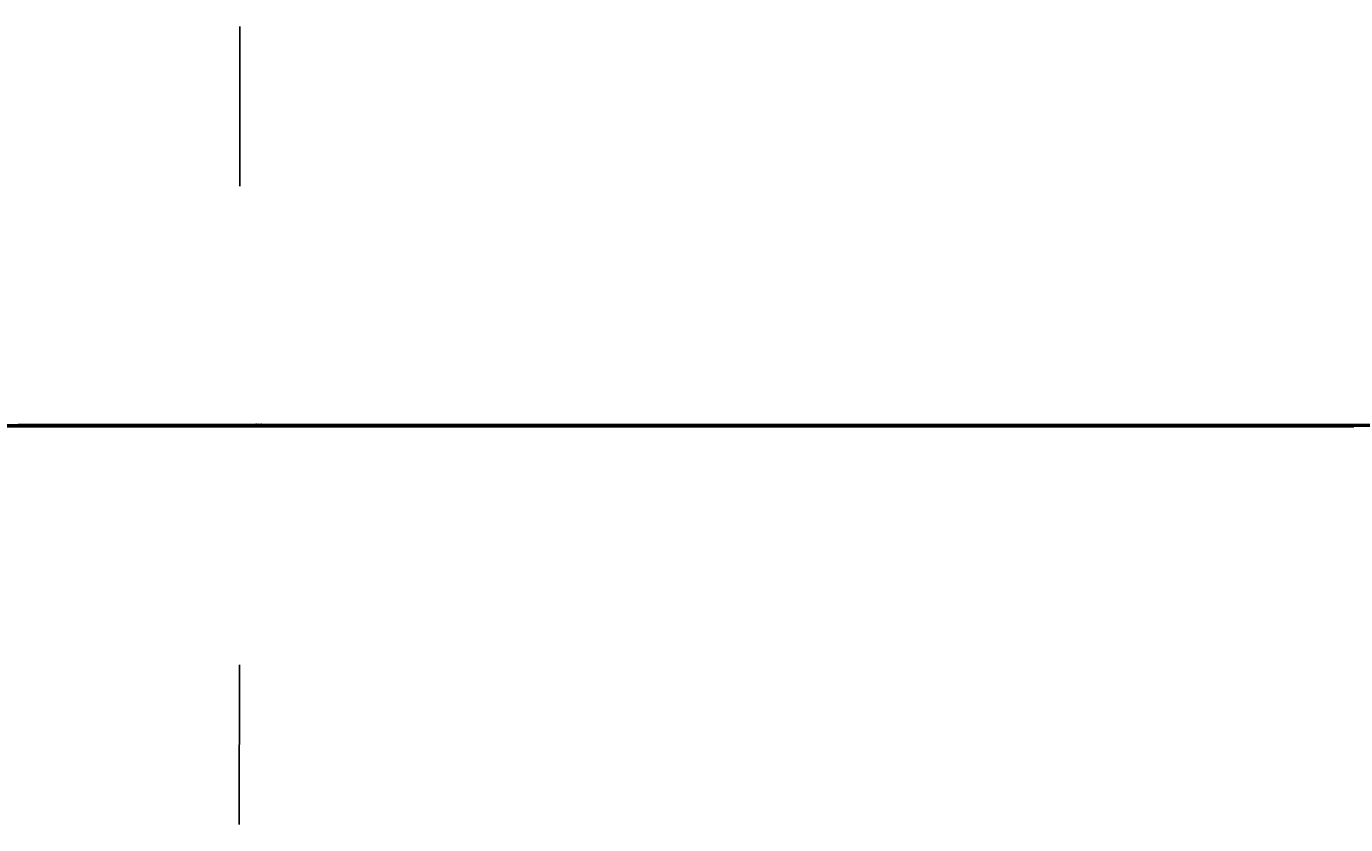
# Model space of a CAD drawing. Header units: millimetres. Extents: x -12354389001 to 271431, y -126469 to 48347.
# Tile 12 of 79: x -12348049302 to -12347772901, y -126123 to 41031. Entities that reach past the tile are written whole.
import ezdxf
from ezdxf.enums import TextEntityAlignment as Align

# ---------------------------------------------------------------- set-up
doc = ezdxf.new("R2010")
doc.units = ezdxf.units.MM
for name, pattern in [('1', [0]), ('12', [3, 1, -1, 0, -1]), ('4', [5, 3, -2]), ('BGS', [10, 0, 10])]:
    doc.linetypes.add(name, pattern=pattern)
doc.layers.get('0').update_dxf_attribs({"lineweight": 9})
doc.layers.add('00 opisy', color=7, linetype='Continuous', lineweight=25)
doc.layers.add('EBUPP', color=7, linetype='1', lineweight=30)
for name, color, linetype in [('EADTD', 7, 'Continuous'), ('EDZPD', 3, '1'), ('SDROK', 7, 'Continuous'), ('SDRPK', 7, '1'), ('SZNPM', 7, 'Continuous'), ('SZOPO', 7, 'BGS'), ('SZZPZ', 102, 'Continuous'), ('UCCOA', 6, 'Continuous'), ('UCCOO', 6, 'Continuous'), ('UCCPA', 6, '1'), ('UCCPOR', 6, '1'), ('UCCTO', 6, 'Continuous'), ('UEEOA', 1, 'Continuous'), ('UEEOO', 1, 'Continuous'), ('UEEPA', 1, '1'), ('UEEPON', 1, '1'), ('UEETO', 1, 'Continuous'), ('UGGPOR', 2, '1'), ('UKKOA', 7, 'Continuous'), ('UKKOO', 1, 'Continuous'), ('UKKPA', 1, '1'), ('UKKPB', 1, '1'), ('UKKTO', 1, 'Continuous'), ('UTTOO', 2, 'Continuous'), ('UTTPO', 1, '1'), ('UTTTO', 2, 'Continuous'), ('UWWOO', 5, 'Continuous'), ('UWWPO', 5, '4'), ('UWWTO', 5, 'Continuous'), ('WUKOS', 7, 'Continuous'), ('WUKPS', 7, '1'), ('ZAKRES', 2, '1')]:
    doc.layers.add(name, color=color, linetype=linetype)
doc.styles.get("Standard").update_dxf_attribs({"font": 'arial.ttf'})

# ---------------------------------------------------------------- blocks, each defined once
blk = doc.blocks.new('OSP')
for radius in [1, 0.072]:
    blk.add_circle((0, 0), radius)
blk = doc.blocks.new('DLI')
blk.add_circle((0, 0), 0.09)
for centre, start, end in [((0, 0.750093), 30.14144, 149.85856), ((-0.713298, 0.231779), 102.145781, 221.858708), ((0.713298, 0.231779), 318.141292, 77.854219), ((-0.440797, -0.606751), 174.149498, 293.852913), ((0.440797, -0.606751), 246.147087, 5.850502)]:
    blk.add_arc(centre, 0.75, start, end)
blk = doc.blocks.new('TRA')
for p, q in [((-5.5, 2.7539), (-5.5, 1.7539)), ((-4.5, 2.7539), (-4.5, 1.7539)), ((4.5, 2.7539), (4.5, 1.7539)), ((5.5, 2.7539), (5.5, 1.7539)), ((-0.5, -2.2461), (-0.5, -3.2461)), ((0.5, -2.2461), (0.5, -3.2461))]:
    blk.add_line(p, q)
blk = doc.blocks.new('DIG')
for p, q in [((-0.6024, 0.1875), (-0.9874, 1.3242)), ((-0.9874, 1.3242), (-0.0078, 0.6309)), ((-0.0078, 0.6309), (0.9542, 1.3483)), ((0.9542, 1.3483), (0.5976, 0.2024)), ((0.5976, 0.2024), (1.5772, -0.4909)), ((-1.5645, -0.5299), (-0.6024, 0.1875)), ((-0.3645, -0.515), (-1.5645, -0.5299)), ((0.0205, -1.6517), (-0.3645, -0.515)), ((0.3772, -0.5058), (0.0205, -1.6517)), ((1.5772, -0.4909), (0.3772, -0.5058))]:
    blk.add_line(p, q)
blk.add_circle((0, 0), 0.09)
blk = doc.blocks.new('WLZ')
blk.add_circle((0, 0), 0.4)
blk = doc.blocks.new('PNN')
for p, q in [((5.2, 0), (4.0686, 1.1314)), ((1.2, 0), (9.2, 0)), ((5.2, 0), (4.0686, -1.1314))]:
    blk.add_line(p, q)
blk = doc.blocks.new('SLS')
blk.add_circle((0, 0), 0.35)
blk = doc.blocks.new('LAT')
for p, q in [((0, 1.2), (0, 2)), ((-2, 0), (-1.2, 0)), ((1.2, 0), (2, 0)), ((0, -1.2), (0, -2))]:
    blk.add_line(p, q)
blk = doc.blocks.new('STE')
for p, q in [((-1, 0.5), (-1, -0.5)), ((1, 0.5), (1, -0.5)), ((-1, 0), (1, 0))]:
    blk.add_line(p, q)
blk = doc.blocks.new('KRA')
for p, q in [((-0.75, -0.3571), (-0.75, 0.3571)), ((-0.75, 0.3571), (0.75, 0.3571)), ((-0.25, -0.3571), (-0.25, 0.3571)), ((0.25, -0.3571), (0.25, 0.3571)), ((0.75, 0.3571), (0.75, -0.3571)), ((0.75, -0.3571), (-0.75, -0.3571))]:
    blk.add_line(p, q)
blk = doc.blocks.new('WSP')
blk.add_circle((0, 0), 0.09)
blk = doc.blocks.new('Wrocławska 82')
at = {"layer": 'EBUPP', "linetype": '1'}
for p, q in [((-295490.67, 34095.65), (-295474.65, 34140.19)), ((-295492.56, 34096.33), (-295490.67, 34095.65)), ((-295479.31, 34091.54), (-295485.14, 34075.32)), ((-295485.14, 34075.32), (-295498.4, 34080.08)), ((-295504.62, 34063.02), (-295486.59, 34056.27)), ((-295486.59, 34056.27), (-295490.05, 34047.02)), ((-295490.05, 34047.02), (-295499.32, 34050.49)), ((-295494.46, 33970.88), (-295474.31, 33963.51)), ((-295482.99, 33955.29), (-295488.76, 33939.53)), ((-295488.76, 33939.53), (-295485.85, 33938.47)), ((-295485.85, 33938.47), (-295488.9, 33930.11)), ((-295488.9, 33930.11), (-295492.05, 33931.26)), ((-295499.36, 33809.46), (-295479.54, 33863.94)), ((-295491.03, 33806.88), (-295494.21, 33808.05)), ((-295491.15, 33806.56), (-295491.03, 33806.88)), ((-295490.36, 33806.68), (-295490.5, 33806.32)), ((-295487.31, 33805.55), (-295490.36, 33806.68)), ((-295490.5, 33806.32), (-295491.15, 33806.56)), ((-295487.44, 33805.21), (-295487.31, 33805.55)), ((-295486.6, 33805.29), (-295486.73, 33804.95)), ((-295483.47, 33804.14), (-295486.6, 33805.29)), ((-295486.73, 33804.95), (-295487.44, 33805.21)), ((-295511.42, 33777.7), (-295435.98, 33750)), ((-295517.29, 33761.71), (-295485.4, 33750)), ((-295485.4, 33750), (-295432.48, 33730.57))]:
    blk.add_line(p, q, dxfattribs=at)
at = {"layer": 'EDZPD', "linetype": '1'}
for p, q in [((-295498.94, 34186.22), (-295479.51, 34183.77)), ((-295492.64, 34149.59), (-295483.53, 34173.06)), ((-295504.54, 33750), (-295471.7, 33737.6))]:
    blk.add_line(p, q, dxfattribs=at)
at = {"layer": 'SDRPK', "linetype": '4'}
for p, q in [((-295487.19, 34196.91), (-295456.23, 34201.9)), ((-295501.79, 34195.62), (-295487.19, 34196.91)), ((-295487.19, 34196.91), (-295486.47, 34186.92)), ((-295486.47, 34186.92), (-295494.32, 34184.93)), ((-295486.47, 34186.92), (-295472.82, 34185.8)), ((-295487.16, 34108.06), (-295482.89, 34119.61)), ((-295491.24, 34096.66), (-295487.16, 34108.06)), ((-295492.87, 34097.17), (-295491.24, 34096.66)), ((-295499.46, 34079.68), (-295490.39, 34076.27)), ((-295490.05, 34077.08), (-295490.6, 34075.56)), ((-295489.58, 34076.91), (-295489.96, 34075.86)), ((-295488.01, 34075.16), (-295487.63, 34076.21)), ((-295487.71, 34074.52), (-295487.16, 34076.04)), ((-295489.96, 34075.86), (-295488.01, 34075.16)), ((-295490.6, 34075.56), (-295487.71, 34074.52)), ((-295494.54, 34065.11), (-295483.21, 34060.99)), ((-295481.55, 34061.59), (-295493.69, 34028.16)), ((-295483.21, 34060.99), (-295487.22, 34050.34)), ((-295495.87, 34060.45), (-295485.77, 34056.66)), ((-295485.77, 34056.66), (-295489.67, 34045.97)), ((-295487.22, 34050.34), (-295495.28, 34028.69)), ((-295489.67, 34045.97), (-295498.95, 34049.5)), ((-295493.69, 34028.16), (-295488.53, 34026.23)), ((-295502.35, 34027.77), (-295489.74, 34023.04)), ((-295485.24, 34008.66), (-295485.66, 34007.54)), ((-295485.38, 34008.29), (-295483.67, 34007.64)), ((-295485.52, 34007.92), (-295483.81, 34007.27)), ((-295485.66, 34007.54), (-295483.95, 34006.9)), ((-295487.43, 34006.06), (-295484.1, 34004.8)), ((-295482.98, 33974.54), (-295485.29, 33968.19)), ((-295482.54, 33967.21), (-295494.88, 33971.62)), ((-295487.98, 33940.11), (-295482.66, 33954.37)), ((-295480.17, 33865.18), (-295499.99, 33810.25)), ((-295489.43, 33750.7), (-295518.31, 33761.39)), ((-295431.98, 33729.43), (-295487.54, 33750))]:
    blk.add_line(p, q, dxfattribs=at)
at = {"layer": 'SDRPK', "linetype": '1'}
for p, q in [((-295486.47, 34186.92), (-295486.37, 34185.56)), ((-295486.37, 34185.56), (-295474.65, 34184.55)), ((-295485.59, 34183), (-295486.37, 34185.56)), ((-295480.18, 34182.25), (-295485.59, 34183)), ((-295490.33, 34169.83), (-295503.61, 34135.43)), ((-295489.5, 34142.94), (-295489.88, 34141.89)), ((-295487.48, 34142.22), (-295489.5, 34142.94)), ((-295487.86, 34141.17), (-295487.48, 34142.22)), ((-295489.88, 34141.89), (-295487.86, 34141.17)), ((-295495.31, 34073.22), (-295481.41, 34068.22)), ((-295489.94, 34072.18), (-295489.59, 34072.97)), ((-295489.59, 34072.97), (-295488.72, 34072.59)), ((-295488.72, 34072.59), (-295489.08, 34071.8)), ((-295489.08, 34071.8), (-295489.94, 34072.18)), ((-295489.27, 34064.76), (-295502.4, 34069.6)), ((-295483.23, 34062.71), (-295489.27, 34064.76)), ((-295485.59, 34034.03), (-295480.73, 34039.86)), ((-295491.09, 34019.46), (-295485.59, 34034.03)), ((-295473.36, 34033.17), (-295485.92, 34000)), ((-295477.62, 34032.04), (-295486.12, 34009.53)), ((-295491.25, 34011.57), (-295491.09, 34019.46)), ((-295495.55, 34000.07), (-295491.25, 34011.57)), ((-295486.12, 34009.53), (-295489.69, 34000.11)), ((-295486.3, 34009.06), (-295483.15, 34007.87)), ((-295489.69, 34000.11), (-295489.73, 34000)), ((-295489.73, 34000), (-295494.84, 33986.53)), ((-295485.92, 34000), (-295491.77, 33984.54)), ((-295491.77, 33984.54), (-295453.34, 33969.98)), ((-295491.07, 33980.63), (-295483.65, 33977.93)), ((-295493.62, 33978.16), (-295488.15, 33976.54)), ((-295488.15, 33976.54), (-295482.98, 33974.54)), ((-295482.36, 33929.39), (-295491.46, 33905.03)), ((-295487.97, 33878.32), (-295475.94, 33873.83)), ((-295500.71, 33876.99), (-295480.39, 33869.54)), ((-295472.06, 33792.9), (-295501.5, 33803.81)), ((-295487.54, 33750), (-295489.43, 33750.7)), ((-295495.03, 33738.82), (-295432.79, 33719))]:
    blk.add_line(p, q, dxfattribs=at)
at = {"layer": 'SDRPK', "linetype": '12'}
for p, q in [((-295484.95, 33938.91), (-295487.98, 33940.11)), ((-295488.53, 33929.34), (-295484.95, 33938.91)), ((-295491.74, 33930.45), (-295488.53, 33929.34))]:
    blk.add_line(p, q, dxfattribs=at)
at = {"layer": 'SDRPK', "linetype": '1'}
for centre, radius, start, end in [((-295481.8587, 34180.3005), 7.59, 86.98856, 120.0545), ((-295480.1374, 34165.5107), 11.07, 89.34056, 157.03441), ((-295488.6533, 33986.3287), 6.19, 178.13675, 247.01903), ((-295486.4446, 33888.2885), 7.04, 73.54123, 163.65216), ((-295483.6587, 33887.1129), 10.05, 161.69133, 222.06263), ((-295486.2027, 33884.4608), 6.39, 219.68869, 253.94448)]:
    blk.add_arc(centre, radius, start, end, dxfattribs=at)
at = {"layer": 'SZOPO', "linetype": 'BGS'}
for p, q in [((-295484.67, 34170.45), (-295507.18, 34110.56)), ((-295539.3, 33887.54), (-295479.54, 33863.94)), ((-295502.71, 33750), (-295351.53, 33696.25))]:
    blk.add_line(p, q, dxfattribs=at)
at = {"layer": 'UCCOA'}
blk.add_line((-295493.7622, 33875.7051), (-295487.5086, 33875.7051), dxfattribs=at)
at = {"layer": 'UCCOO'}
for p, q in [((-295487.83, 34040.01), (-295485.91, 34038.9915)), ((-295485.91, 34038.9915), (-295479.5912, 34038.9915))]:
    blk.add_line(p, q, dxfattribs=at)
at = {"layer": 'UCCPOR', "linetype": '1'}
for p, q in [((-295503.25, 34080.36), (-295477.59, 34070.42)), ((-295486.15, 34046.22), (-295482.11, 34057.29)), ((-295485.92, 34043.97), (-295481.12, 34056.96)), ((-295486.15, 34046.22), (-295492.37, 34029.1)), ((-295489.07, 34035.45), (-295485.92, 34043.97)), ((-295491.52, 34028.77), (-295489.07, 34035.45)), ((-295486.62, 33883.47), (-295486.91, 33882.7)), ((-295471.96, 33878.1), (-295486.62, 33883.47)), ((-295486.91, 33882.7), (-295491.51, 33870.48)), ((-295490.8, 33869.21), (-295486.08, 33882.4)), ((-295476.9, 33879.06), (-295486.08, 33882.4)), ((-295515.16, 33878.42), (-295490.8, 33869.21))]:
    blk.add_line(p, q, dxfattribs=at)
at = {"layer": 'UCCTO'}
for p, q in [((-295485.7542, 34040.395), (-295482.875, 34048.1856)), ((-295487.83, 34040.01), (-295485.7542, 34040.395)), ((-295494.2141, 33874.5425), (-295486.017, 33874.5425))]:
    blk.add_line(p, q, dxfattribs=at)
at = {"layer": 'UEEPON', "linetype": '1'}
for p, q in [((-295491.55, 34197.89), (-295491.01, 34201.72)), ((-295495.79, 34186.08), (-295487.21, 34185.48)), ((-295487.21, 34185.48), (-295474.75, 34184.4)), ((-295485.09, 34165.5), (-295476.23, 34172.26)), ((-295489.78, 34159.54), (-295484.68, 34171.95)), ((-295496.6, 34169.85), (-295489.34, 34167.1)), ((-295489.34, 34167.1), (-295486.71, 34166.11)), ((-295486.71, 34166.11), (-295485.09, 34165.5)), ((-295492.18, 34153.65), (-295489.78, 34159.54)), ((-295484.4, 34069.93), (-295504.24, 34076.49)), ((-295486.01, 34075.63), (-295486.43, 34074.86)), ((-295486.43, 34074.86), (-295482.92, 34073.91)), ((-295481.21, 34041.05), (-295485.98, 34035.45)), ((-295485.98, 34035.45), (-295487.07, 34032.52)), ((-295493.08, 34034.77), (-295487.07, 34032.52)), ((-295487.07, 34032.52), (-295492.03, 34019.13)), ((-295483.73, 34009.51), (-295485.82, 34010.32)), ((-295496.2, 33984.64), (-295489.92, 33982.33)), ((-295490.12, 33981.79), (-295489.92, 33982.33)), ((-295489.92, 33982.33), (-295469.29, 33974.76)), ((-295504.04, 33976.58), (-295489.64, 33971.28)), ((-295489.64, 33971.28), (-295487.8, 33970.59)), ((-295487.8, 33970.59), (-295485.16, 33969.61)), ((-295485.16, 33969.61), (-295479.13, 33967.36)), ((-295491.84, 33886.99), (-295485.03, 33879.75)), ((-295491.72, 33882.88), (-295490.21, 33881.07)), ((-295490.21, 33881.07), (-295488.62, 33879.86)), ((-295488.62, 33879.86), (-295484.94, 33878.49)), ((-295485.03, 33879.75), (-295477.01, 33876.44)), ((-295484.94, 33878.49), (-295477.01, 33875.66)), ((-295494.66, 33869.71), (-295480.79, 33864.8)), ((-295484.61, 33857.16), (-295485.89, 33853.6)), ((-295489.68, 33855.04), (-295492.3, 33856.03)), ((-295485.89, 33853.6), (-295489.68, 33855.04)), ((-295485.89, 33853.6), (-295490.07, 33841.97)), ((-295485.89, 33853.6), (-295483.62, 33852.73)), ((-295490.07, 33841.97), (-295491.02, 33839.33)), ((-295491.02, 33839.33), (-295492.46, 33835.32)), ((-295501.06, 33807.79), (-295488.88, 33802.99)), ((-295488.88, 33802.99), (-295486.26, 33801.95)), ((-295486.26, 33801.95), (-295476.32, 33798.03)), ((-295475.01, 33741.75), (-295498.91, 33750))]:
    blk.add_line(p, q, dxfattribs=at)
at = {"layer": 'UEETO'}
for p, q in [((-295496.4034, 34077.0981), (-295488.2071, 34073.9106)), ((-295486.01, 34075.63), (-295488.2071, 34073.9106)), ((-295495.4569, 34010.849), (-295486.3913, 34010.849)), ((-295485.82, 34010.32), (-295486.3913, 34010.849)), ((-295491.3277, 33964.2883), (-295482.3164, 33964.2883))]:
    blk.add_line(p, q, dxfattribs=at)
at = {"layer": 'UGGPOR', "linetype": '1'}
for p, q in [((-295491.72, 34185.09), (-295478.7, 34183.3)), ((-295489.87, 34169.29), (-295486.96, 34177.6)), ((-295486.96, 34177.6), (-295472.84, 34176.37)), ((-295496.08, 34152.15), (-295489.87, 34169.29))]:
    blk.add_line(p, q, dxfattribs=at)
at = {"layer": 'UKKOA'}
for p, q in [((-295488.117, 34137.23), (-295481.7331, 34137.23)), ((-295497.5651, 34113.9034), (-295491.3114, 34113.9034)), ((-295488.4218, 34111.7186), (-295491.3114, 34113.9034)), ((-295493.7708, 34098.96), (-295487.452, 34098.96)), ((-295491.6519, 34058.4), (-295485.3331, 34058.4)), ((-295483.67, 34058.34), (-295485.3331, 34058.4)), ((-295492.3706, 33900.9146), (-295486.117, 33900.9146)), ((-295488.45, 33872.19), (-295487.4298, 33873.6931)), ((-295487.4298, 33873.6931), (-295481.3064, 33873.6931)), ((-295494.18, 33857.17), (-295490.1729, 33858.5907)), ((-295490.1729, 33858.5907), (-295483.8541, 33858.5907))]:
    blk.add_line(p, q, dxfattribs=at)
at = {"layer": 'UKKPB', "linetype": '1'}
for p, q in [((-295485.78, 34189.13), (-295482.72, 34197.12)), ((-295489.06, 34179.94), (-295485.78, 34189.13)), ((-295493.51, 34167.54), (-295489.06, 34179.94)), ((-295488.02, 34111.76), (-295482.91, 34125.04)), ((-295488.14, 34111.46), (-295488.02, 34111.76)), ((-295488.27, 34111.22), (-295488.14, 34111.46)), ((-295487.86, 34111.35), (-295485.38, 34110.35)), ((-295490.79, 34106.71), (-295488.27, 34111.22)), ((-295490.87, 34106.56), (-295490.79, 34106.71)), ((-295491.06, 34106.23), (-295490.87, 34106.56)), ((-295491.71, 34105.07), (-295491.06, 34106.23)), ((-295486.83, 34073.36), (-295491.88, 34075.21)), ((-295486.28, 34073.16), (-295486.83, 34073.36)), ((-295485.77, 34072.97), (-295486.28, 34073.16)), ((-295485.23, 34072.78), (-295485.77, 34072.97)), ((-295479.33, 34070.62), (-295485.23, 34072.78)), ((-295485.23, 34063.76), (-295483.59, 34058.57)), ((-295485.34, 34053.12), (-295483.74, 34058.1)), ((-295486.46, 34049.61), (-295485.34, 34053.12)), ((-295486.51, 34049.46), (-295486.46, 34049.61)), ((-295491.98, 34032.31), (-295486.51, 34049.46)), ((-295494.56, 33980.5), (-295489.72, 33978.74)), ((-295489.72, 33978.74), (-295479.38, 33974.9)), ((-295480.06, 33938.72), (-295485.67, 33923.64)), ((-295485.67, 33923.64), (-295486.27, 33922.03)), ((-295486.27, 33922.03), (-295487.24, 33919.42)), ((-295487.24, 33919.42), (-295493.38, 33902.86)), ((-295494.3, 33874.76), (-295488.73, 33872.31)), ((-295488.73, 33872.31), (-295488.45, 33872.19)), ((-295488.16, 33872.13), (-295486.16, 33871.71)), ((-295488.56, 33871.91), (-295494.07, 33857.45)), ((-295482.82, 33854.93), (-295493.89, 33857.11)), ((-295504.23, 33784.01), (-295491.19, 33779.24)), ((-295491.19, 33779.24), (-295490.68, 33779.06)), ((-295490.68, 33779.06), (-295475.32, 33773.44))]:
    blk.add_line(p, q, dxfattribs=at)
at = {"layer": 'UKKTO'}
for p, q in [((-295491.1101, 34137.256), (-295482.0444, 34137.256)), ((-295499.9985, 34114.0034), (-295491.2043, 34114.0034)), ((-295488.13, 34111.48), (-295491.2043, 34114.0034)), ((-295494.9346, 34098.604), (-295485.869, 34098.604)), ((-295483.67, 34058.34), (-295485.1891, 34058.1122)), ((-295494.2547, 34058.1122), (-295485.1891, 34058.1122)), ((-295487.7564, 33945.9663), (-295478.7451, 33945.9663)), ((-295492.9372, 33899.9971), (-295483.9801, 33899.9971)), ((-295488.45, 33872.19), (-295487.7272, 33873.7774)), ((-295487.7272, 33873.7774), (-295478.9873, 33873.7774)), ((-295494.18, 33857.17), (-295490.7338, 33858.4551)), ((-295490.7338, 33858.4551), (-295481.7224, 33858.4551))]:
    blk.add_line(p, q, dxfattribs=at)
at = {"layer": 'UTTPO', "linetype": '1'}
for p, q in [((-295490.4, 34182.26), (-295488.82, 34186.16)), ((-295488.82, 34186.16), (-295475.07, 34185.71)), ((-295491.03, 34180.79), (-295490.4, 34182.26)), ((-295491.63, 34179.41), (-295491.03, 34180.79)), ((-295492.82, 34074.87), (-295480.62, 34070.56)), ((-295480.15, 34070.07), (-295488.96, 34046.5)), ((-295491.68, 34062.46), (-295479.45, 34058.1)), ((-295483.69, 34046.56), (-295490.43, 34028.22)), ((-295488.96, 34046.5), (-295493.4, 34035.67)), ((-295490.43, 34028.22), (-295492.62, 34022.35)), ((-295494.09, 34018.41), (-295489.33, 34016.11)), ((-295489.33, 34016.11), (-295488.91, 34015.91)), ((-295488.91, 34015.91), (-295487.54, 34015.27)), ((-295487.54, 34015.27), (-295479.13, 34011.29)), ((-295503.01, 34009.64), (-295486.18, 34003.52)), ((-295486.18, 34003.52), (-295490.19, 33992.79)), ((-295490.19, 33992.79), (-295507.36, 33999.67)), ((-295490.19, 33992.79), (-295493.38, 33984.15)), ((-295493.38, 33984.15), (-295478.27, 33978.19)), ((-295491.83, 33870.83), (-295480.98, 33866.23)), ((-295488.67, 33866.97), (-295494.68, 33869.26)), ((-295488.67, 33866.97), (-295497.45, 33838.04)), ((-295481.8, 33864.19), (-295488.67, 33866.97)), ((-295491.93, 33836.2), (-295481.8, 33864.19)), ((-295502.04, 33809.28), (-295466.08, 33796.16))]:
    blk.add_line(p, q, dxfattribs=at)
at = {"layer": 'UWWPO', "linetype": '1'}
for p, q in [((-295494.59, 34187.79), (-295489.63, 34202.66)), ((-295483.88, 34165.52), (-295488.41, 34153.36)), ((-295488.41, 34153.36), (-295488.47, 34153.19)), ((-295488.47, 34153.19), (-295488.68, 34152.62)), ((-295488.68, 34152.62), (-295489.15, 34151.38)), ((-295489.15, 34151.38), (-295500.28, 34121.76)), ((-295500.93, 34035.94), (-295485.42, 34030.45)), ((-295485.42, 34030.45), (-295483.59, 34029.81)), ((-295484.68, 34000), (-295485.95, 33996.51)), ((-295485.95, 33996.51), (-295487.32, 33992.96)), ((-295487.32, 33992.96), (-295488.02, 33991.15)), ((-295488.02, 33991.15), (-295494.13, 33975.27)), ((-295494.13, 33975.27), (-295486.47, 33972.44)), ((-295486.47, 33972.44), (-295484.66, 33971.77)), ((-295491.68, 33869.09), (-295486.51, 33867.23)), ((-295486.51, 33867.23), (-295484.68, 33866.58))]:
    blk.add_line(p, q, dxfattribs=at)
at = {"layer": 'UWWTO'}
blk.add_line((-295493.3266, 33975.3974), (-295485.3467, 33975.3974), dxfattribs=at)
at = {"layer": 'WUKPS', "linetype": '1'}
for p, q in [((-295483.12, 34132.31), (-295486.77, 34122.36)), ((-295485.23, 34126.56), (-295484.03, 34126.12)), ((-295490.42, 34110.54), (-295484.48, 34124.86)), ((-295485.92, 34124.68), (-295485.33, 34124.47)), ((-295486.61, 34122.81), (-295485.5, 34122.4)), ((-295486.77, 34122.36), (-295487.41, 34120.48)), ((-295487.26, 34120.92), (-295486.76, 34120.75)), ((-295487.41, 34120.48), (-295490.94, 34112.31)), ((-295488.02, 34119.07), (-295487.06, 34118.65)), ((-295488.81, 34117.23), (-295488.32, 34117.02)), ((-295489.61, 34115.4), (-295488.59, 34114.96)), ((-295490.4, 34113.56), (-295489.88, 34113.33)), ((-295490.94, 34112.31), (-295495.42, 34101.34)), ((-295491.18, 34111.72), (-295490.11, 34111.28)), ((-295495.51, 34098.11), (-295490.42, 34110.54)), ((-295482.92, 33877.59), (-295491.28, 33880.62)), ((-295491.24, 33880.61), (-295491.26, 33880.54)), ((-295490.3, 33880.27), (-295490.4, 33880)), ((-295489.36, 33879.93), (-295489.66, 33879.09)), ((-295488.42, 33879.58), (-295488.59, 33879.1)), ((-295487.48, 33879.24), (-295487.83, 33878.27)), ((-295486.54, 33878.9), (-295486.72, 33878.41)), ((-295485.6, 33878.56), (-295485.96, 33877.57)), ((-295484.66, 33878.22), (-295484.84, 33877.72)), ((-295477.65, 33798.28), (-295502.55, 33808.16)), ((-295489.84, 33803.11), (-295490.25, 33802.08)), ((-295487.98, 33802.38), (-295488.78, 33800.35)), ((-295493.25, 33802), (-295478.54, 33796.57)), ((-295486.12, 33801.64), (-295486.51, 33800.65)), ((-295484.26, 33800.9), (-295485.03, 33798.97))]:
    blk.add_line(p, q, dxfattribs=at)
at = {"layer": 'ZAKRES', "linetype": '1'}
for p, q in [((-295512.46, 34097.01), (-295483.52, 34173.11)), ((-295473.25, 33738.19), (-295523.72, 33757.23))]:
    blk.add_line(p, q, dxfattribs=at)
at = {"layer": 'SZNPM'}
blk.add_blockref('OSP', (-295486.33, 34172.33), dxfattribs=at)
at = {"layer": 'SZZPZ'}
for name, p in [('DLI', (-295487.18, 34156.96)), ('TRA', (-295480.83, 34152.29)), ('TRA', (-295486.45, 34147.21)), ('DLI', (-295491.63, 34147.25)), ('TRA', (-295488.79, 34136.14)), ('TRA', (-295489.21, 34126.68)), ('DLI', (-295490.9, 34122.03)), ('DLI', (-295489.34, 34072.49)), ('DLI', (-295490.01, 34061.75)), ('DLI', (-295486.01, 34060.56)), ('TRA', (-295496.76, 34042.04)), ('DLI', (-295483.96, 34041.96)), ('DLI', (-295485.87, 34035.94)), ('DIG', (-295489.42, 34028.3)), ('DIG', (-295491.75, 34022.32)), ('DIG', (-295484.42, 33979.94)), ('TRA', (-295489.17, 33971.78)), ('TRA', (-295480.11, 33947.94)), ('TRA', (-295482.56, 33941.58)), ('TRA', (-295490.32, 33921.48)), ('DLI', (-295487.11, 33893.66)), ('DLI', (-295489, 33893.37)), ('DLI', (-295490.6, 33891.92)), ('TRA', (-295487.04, 33886.83)), ('DLI', (-295492.23, 33886.17)), ('DLI', (-295491.87, 33884.26)), ('DLI', (-295487.69, 33881.04)), ('DLI', (-295492.54, 33872.39)), ('TRA', (-295496.08, 33864.19)), ('TRA', (-295489, 33856.41)), ('DLI', (-295488.97, 33848.81)), ('TRA', (-295479.43, 33728)), ('TRA', (-295496.49, 33719.38))]:
    blk.add_blockref(name, p, dxfattribs=at)
at = {"layer": 'UCCPA'}
blk.add_blockref('WLZ', (-295487.83, 34040.01), dxfattribs=at)
at = {"layer": 'UEEOO', "rotation": 14.509989}
blk.add_blockref('PNN', (-295498.29, 34172.52), dxfattribs=at)
at = {"layer": 'UEEPA'}
for name, p, rotation in [('STE', (-295486.01, 34075.63), 340.21), ('STE', (-295485.82, 34010.32), 69.63999799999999), ('LAT', (-295490.26, 33981.57), 89.99999900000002)]:
    blk.add_blockref(name, p, dxfattribs=dict(at, rotation=rotation))
blk.add_blockref('SLS', (-295490.26, 33981.57), dxfattribs=at)
at = {"layer": 'UKKPA'}
for name, p, rotation in [('WLZ', (-295488.13, 34111.48), 68.930013), ('KRA', (-295485.25, 34064.03), 343.869999), ('WLZ', (-295488.45, 33872.19), 336.260001), ('KRA', (-295485.59, 33871.73), 338.8299989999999)]:
    blk.add_blockref(name, p, dxfattribs=dict(at, rotation=rotation))
at = {"layer": 'WUKOS'}
for p in [(-295487.59, 34196.6), (-295486.23, 34187.09), (-295490.64, 34175.83), (-295487.64, 34174.11), (-295486.91, 34173.74), (-295487.07, 34156.84), (-295487.37, 34142.24), (-295487.61, 34120.61), (-295486.21, 34119.96), (-295485.02, 34075.19), (-295485.32, 34063.98), (-295485.64, 34063.26), (-295486.32, 34056.31), (-295489.94, 34046.76), (-295485.35, 34034.08), (-295488.33, 34026.3), (-295490.73, 34019.26), (-295491.4, 34011.54), (-295491.11, 34011.49), (-295486.49, 34008.98), (-295486.21, 34008.86), (-295489.78, 34000.59), (-295490.29, 33981.58), (-295489.86, 33980.1), (-295485.18, 33968.18), (-295485.55, 33938.49), (-295488.76, 33929.81), (-295491.35, 33904.96), (-295485.61, 33871.83), (-295489.28, 33848.85)]:
    blk.add_blockref('WSP', p, dxfattribs=at)
at = {"layer": 'EADTD', "oblique": 15}
blk.add_text('1', height=2.5, rotation=340.22, dxfattribs=at).set_placement((-295490.85, 34081.13), align=Align.TOP_LEFT)
at = {"layer": 'SDROK', "oblique": 15}
for s, rotation, p in [('bet.', 340, (-295491.08, 34063.95)), ('bet.', 69.61, (-295491.65, 34034.88)), ('j.asf.', 69.30999, (-295485.46, 34021.06)), ('bet.', 339.28, (-295486.84, 34006.43)), ('j.asf.', 338.94, (-295488.18, 33977.56))]:
    blk.add_text(s, height=1.5, rotation=rotation, dxfattribs=at).set_placement(p)
blk.add_text('bet.', height=1.5, dxfattribs=at).set_placement((-295485.8, 33786.78))
at = {"layer": 'SZNPM', "oblique": 15}
blk.add_text('%%U1231', height=1.8, dxfattribs=at).set_placement((-295489.05, 34170.13))
at = {"layer": 'UCCOA', "oblique": 15}
for s, p in [('c', (-295488.98, 34040.58)), ('216.25', (-295493.6, 33876.31)), ('214.61', (-295493.68, 33874.84))]:
    blk.add_text(s, height=1.8, dxfattribs=at).set_placement(p)
at = {"layer": 'UCCOO', "oblique": 15}
blk.add_text('coA25', height=1.8, rotation=337.06629, dxfattribs=at).set_placement((-295495.95, 34077.82))
blk.add_text('218.20', height=1.8, dxfattribs=at).set_placement((-295485.75, 34040.49), align=Align.MIDDLE_LEFT)
for s, p in [('216.27', (-295486.18, 34038.65)), ('218.03', (-295497.92, 34006.64)), ('216.27', (-295498.16, 34005.31))]:
    blk.add_text(s, height=1.8, dxfattribs=at).set_placement(p)
at = {"layer": 'UCCTO', "oblique": 15}
blk.add_text('921c-4-3', height=1.5, rotation=69.71745, dxfattribs=at).set_placement((-295486.18, 34040.69))
blk.add_text('971a-2-6', height=1.5, dxfattribs=at).set_placement((-295494.08, 33875.04))
at = {"layer": 'UEEOA', "oblique": 15}
for p in [(-295487.08, 34075.27), (-295485.11, 34010.97)]:
    blk.add_text('e', height=1.8, dxfattribs=at).set_placement(p, align=Align.TOP_LEFT)
at = {"layer": 'UEEOO', "oblique": 15}
for rotation, p in [(339.29, (-295489.08, 34168.2)), (340.16, (-295488.02, 34072.31)), (339.52, (-295487.78, 33970.45)), (70.23999, (-295485.46, 33858.22)), (339.27, (-295491.31, 33856.75)), (70.23999, (-295491.45, 33841.83)), (338.48, (-295488.24, 33803.79))]:
    blk.add_text('eNA', height=1.8, rotation=rotation, dxfattribs=at).set_placement(p, align=Align.TOP_LEFT)
at = {"layer": 'UEETO', "oblique": 15}
for s, rotation, p in [('1-2.2/1', 341.451, (-295494.67, 34169.98)), ('1-1.1/29', 343.10942, (-295488.78, 34071.28)), ('1-1.2/18', 339.18951, (-295492.93, 34034.54)), ('1-1.2/7', 341.38241, (-295496.02, 33985.55)), ('1-1.1/59', 339.51487, (-295491.33, 33971.78)), ('1-1.2/45', 340.68062, (-295490.29, 33856.2)), ('1-1.3/38', 71.17529, (-295490.45, 33844.05)), ('1-1.3/39', 342.57659, (-295486.46, 33802.91))]:
    blk.add_text(s, height=1.5, rotation=rotation, dxfattribs=at).set_placement(p, align=Align.TOP_LEFT)
blk.add_text('921c-4-11', height=1.5, rotation=338.74949, dxfattribs=at).set_placement((-295486.98, 34075.58), align=Align.TOP_RIGHT)
for s, p in [('921c-4-15', (-295485.86, 34011.35)), ('971a-2-13', (-295481.78, 33964.79))]:
    blk.add_text(s, height=1.5, dxfattribs=at).set_placement(p, align=Align.RIGHT)
at = {"layer": 'UKKOA', "oblique": 15}
for s, p in [('217.74', (-295481.09, 34137.83)), ('217.93', (-295490.67, 34114.5)), ('218.28', (-295484.69, 34059))]:
    blk.add_text(s, height=1.8, dxfattribs=at).set_placement(p, align=Align.RIGHT)
for s, p in [('216.28', (-295494.13, 34113.97)), ('k', (-295487.56, 34112.61)), ('216.88', (-295493.91, 34098.93)), ('216.35', (-295496.22, 34070.99)), ('214.75', (-295488.07, 34058.53)), ('214.47', (-295497.69, 34032.33)), ('214.87', (-295492.3, 33900.92)), ('k', (-295488.81, 33873.73)), ('216.04', (-295490.01, 33860.99)), ('213.59', (-295490.12, 33859.54))]:
    blk.add_text(s, height=1.8, dxfattribs=at).set_placement(p, align=Align.TOP_LEFT)
for s, p in [('218.53', (-295493.61, 34099.56)), ('216.55', (-295492.21, 33901.51)), ('216.99', (-295487.27, 33874.29))]:
    blk.add_text(s, height=1.8, dxfattribs=at).set_placement(p)
blk.add_text('k', height=1.8, rotation=339.93, dxfattribs=at).set_placement((-295490.7, 33780.36), align=Align.TOP_LEFT)
at = {"layer": 'UKKOO', "oblique": 15}
for s, rotation, p in [('kA', 60.83001, (-295491.06, 34108.41)), ('kA', 339.87, (-295486.4, 34074.28)), ('k300', 72.27, (-295489.58, 34043.22)), ('kA', 69.59, (-295486.54, 33924.67)), ('ks200', 350.90972, (-295488.11, 33857.03))]:
    blk.add_text(s, height=1.8, rotation=rotation, dxfattribs=at).set_placement(p, align=Align.TOP_LEFT)
blk.add_text('213.49', height=1.8, dxfattribs=at).set_placement((-295487.38, 33873.71), align=Align.TOP_LEFT)
at = {"layer": 'UKKTO', "oblique": 15}
for s, p in [('921c-4-12', (-295481.51, 34137.76)), ('921c-4-11', (-295490.67, 34114.5)), ('921c-4-13', (-295484.65, 34058.61)), ('971a-2-17', (-295478.21, 33946.47))]:
    blk.add_text(s, height=1.5, dxfattribs=at).set_placement(p, align=Align.RIGHT)
for s, rotation, p in [('1-1.1/22', 63.43496, (-295493, 34104.68)), ('1-1.1/20', 341.73711, (-295496.19, 34076.5)), ('1-1.1/16', 72.47901, (-295490.71, 34039.65)), ('1-1.1/13', 70.16054, (-295486.54, 33924.67)), ('1-1.2/36', 351.57303, (-295492, 33857.68)), ('1-1.1/3', 343.39156, (-295491.54, 33780.6))]:
    blk.add_text(s, height=1.5, rotation=rotation, dxfattribs=at).set_placement(p, align=Align.TOP_LEFT)
for s, p in [('921c-4-10', (-295494.8, 34099.1)), ('971a-2-11', (-295487.59, 33874.28)), ('971a-2-12', (-295490.6, 33858.96))]:
    blk.add_text(s, height=1.5, dxfattribs=at).set_placement(p)
blk.add_text('971a-2-16', height=1.5, dxfattribs=at).set_placement((-295492.8, 33902), align=Align.TOP_LEFT)
at = {"layer": 'UTTOO', "oblique": 15}
for s, rotation, p in [('tA', 66.8, (-295491.03, 34180.79)), ('tA', 344.85, (-295485.11, 34071.1)), ('tA', 67.90999, (-295490.51, 34043.66)), ('tA niecz', 334.7, (-295488.81, 34016.16)), ('tA', 342.45, (-295492.44, 34005.97)), ('tA', 69.23, (-295489.51, 33995.45)), ('tA niecz.', 339.90477, (-295485.14, 33868.25)), ('tA', 340.64101, (-295492.12, 33867.18)), ('tA', 340.21892, (-295485.48, 33864.45)), ('tA', 62.37893, (-295487.62, 33849.56))]:
    blk.add_text(s, height=1.8, rotation=rotation, dxfattribs=at).set_placement(p)
at = {"layer": 'UTTTO', "oblique": 15}
for s, rotation, p in [('1-1.2/16', 341.28826, (-295488.12, 34073.08)), ('1-1.2/15', 344.81883, (-295491.5, 34061.4)), ('1-1.1/25', 67.53097, (-295492.93, 34039.87)), ('1-1.1/24', 344.25883, (-295496.28, 34038.56)), ('1-1.1/19', 333.39314, (-295491.61, 34018.41)), ('1-1.1/15', 340.64739, (-295490.29, 34006.16)), ('1-1.1/15', 71.23375, (-295489.63, 33997.67)), ('1-1.1/13', 339.16159, (-295493.98, 33995.3)), ('1-1.2/3', 337.92469, (-295488.32, 33870.4)), ('1-1.1/5', 340.88027, (-295494.77, 33868.94)), ('1-1.1/6', 339.33977, (-295488.12, 33866.44)), ('1-1.1/7', 70.48563, (-295487.12, 33848.73)), ('1-1.2/8', 343.32294, (-295496.35, 33837.27))]:
    blk.add_text(s, height=1.5, rotation=rotation, dxfattribs=at).set_placement(p, align=Align.TOP_LEFT)
at = {"layer": 'UWWOO', "oblique": 15}
for rotation, p in [(69.40001, (-295489.81, 34150.25)), (68.85999, (-295487.54, 33992.8)), (339.71, (-295487, 33971.56)), (340.29, (-295486.09, 33867.22))]:
    blk.add_text('wA', height=1.8, rotation=rotation, dxfattribs=at).set_placement(p)
at = {"layer": 'UWWTO', "oblique": 15}
for s, rotation, p in [('1-1.2/19', 70.90651, (-295489.58, 34152.95)), ('1-1.1/19', 70.4485, (-295489.64, 33989.52)), ('1-1.1/20', 339.84947, (-295488.12, 33973.99)), ('1-1.1/4', 339.87827, (-295488.72, 33868.99))]:
    blk.add_text(s, height=1.5, rotation=rotation, dxfattribs=at).set_placement(p, align=Align.TOP_LEFT)
blk.add_text('971a-2-1', height=1.5, dxfattribs=at).set_placement((-295493.19, 33975.9))
at = {"layer": 'WUKOS', "oblique": 15}
for s, p in [('220.88', (-295491.77, 34195.26)), ('221.09', (-295486.05, 34187.5)), ('220.37', (-295493.77, 34183.79)), ('218.55', (-295486.4, 34157.47)), ('218.61', (-295487.09, 34142.43)), ('218.44', (-295496.77, 34136.14)), ('218.52', (-295491.08, 34133.89)), ('218.31', (-295495.68, 34121.55)), ('219.52', (-295498.51, 34105.18)), ('218.42', (-295495.26, 34067.35)), ('218.32', (-295497.45, 34061.79)), ('218.32', (-295485.83, 34056.19)), ('218.30', (-295489.66, 34046.55)), ('218.25', (-295486.5, 34043.54)), ('217.82', (-295484.98, 34033.91)), ('217.80', (-295487.92, 34026.42)), ('217.83', (-295490.36, 34019.46)), ('217.85', (-295498.49, 34011.48)), ('217.55', (-295491.2, 33984.85)), ('217.68', (-295489.68, 33982.04)), ('217.35', (-295489.74, 33980.34)), ('217.34', (-295498.57, 33975.89)), ('217.45', (-295493.76, 33975.54)), ('216.93', (-295494.35, 33971.57)), ('216.86', (-295484.85, 33968.04)), ('216.79', (-295484.98, 33939.31)), ('216.81', (-295488.6, 33928.69)), ('216.83', (-295492.09, 33913.88)), ('216.51', (-295485.95, 33912.46)), ('216.51', (-295491.02, 33905.15)), ('216.53', (-295497.35, 33898.86)), ('216.39', (-295495.76, 33891.78)), ('216.36', (-295493.41, 33888.41)), ('216.39', (-295487.81, 33883.67)), ('216.22', (-295497.36, 33883.21)), ('216.06', (-295496.45, 33857.4)), ('215.90', (-295487.43, 33854.96)), ('216.02', (-295493.79, 33847.61)), ('212.82', (-295497.55, 33734.06))]:
    blk.add_text(s, height=1.8, dxfattribs=at).set_placement(p)
for s, rotation, p in [('220.07', 69.64, (-295492.15, 34171.57)), ('220.02', 45.79999, (-295490.65, 34170.93)), ('220.09', 43.23001, (-295489.71, 34170.12)), ('218.32', 70.23999, (-295487.61, 34120.92)), ('217.78', 67.85, (-295485.48, 34119.62)), ('218.23', 343.59, (-295484.95, 34063.6)), ('218.30', 344.31, (-295485.85, 34062.35)), ('217.66', 89.80001, (-295490.18, 34011.43)), ('217.81', 68.53001, (-295486.45, 34009.28)), ('217.85', 68.53001, (-295485.47, 34008.49)), ('217.53', 70.62999, (-295489.68, 34000.73))]:
    blk.add_text(s, height=1.8, rotation=rotation, dxfattribs=at).set_placement(p)

msp = doc.modelspace()

# ---------------------------------------------------------------- block references
at = {"layer": '00 opisy', "color": 7, "ltscale": 0.5, "xscale": 41788.44072896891, "zscale": 41788.44072896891}
msp.add_blockref('Wrocławska 82', (72579.819, -76527.721), dxfattribs=at)

doc.saveas('drawing.dxf')
